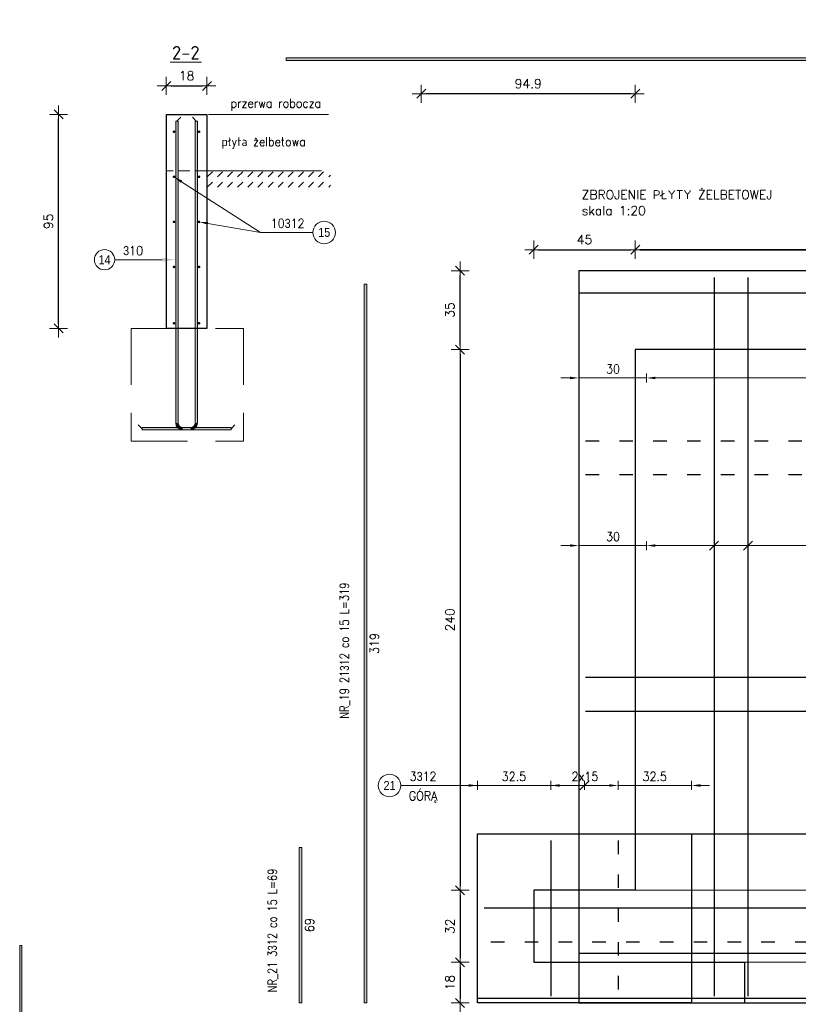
# Model space of a CAD drawing. Extents: x 72518 to 104580, y -134755 to -121361.
# Tile 13 of 47: x 80139 to 83594, y -132560 to -128189. Entities that reach past the tile are written whole.
import ezdxf
from ezdxf.enums import TextEntityAlignment as Align

# ---------------------------------------------------------------- set-up
doc = ezdxf.new("R2010")
doc.units = 0
doc.header["$LTSCALE"] = 5
doc.header["$MEASUREMENT"] = 0
for name, pattern in [('ACAD_ISO03W100', [30, 12, -18]), ('DASHED', [0.75, 0.5, -0.25]), ('HIDDEN', [0.375, 0.25, -0.125])]:
    doc.linetypes.add(name, pattern=pattern)
for name, color, linetype, lineweight in [('AutoCAD_Structural_Detailing_deskowanie', 2, 'Continuous', 30), ('AutoCAD_Structural_Detailing_kształt pręta', 7, 'Continuous', 13), ('AutoCAD_Structural_Detailing_opis kształtu pręta', 7, 'Continuous', 13), ('AutoCAD_Structural_Detailing_opis rozkładu', 7, 'Continuous', 13), ('AutoCAD_Structural_Detailing_pręt wyrzucony', 7, 'Continuous', 13), ('AutoCAD_Structural_Detailing_pręty punktowe', 7, 'Continuous', 40), ('AutoCAD_Structural_Detailing_rozkład powierzchniowy - pręty - dół', 7, 'Continuous', 30), ('AutoCAD_Structural_Detailing_rozkład powierzchniowy - pręty - góra', 7, 'Continuous', 30), ('AutoCAD_Structural_Detailing_symbole graficzne', 7, 'Continuous', 13), ('PS_DIM', 4, 'Continuous', 13), ('PS_HATCH', 251, 'Continuous', 9), ('PS_POS', 1, 'Continuous', 15), ('PS_SOLID', 7, 'Continuous', 20)]:
    doc.layers.add(name, color=color, linetype=linetype, lineweight=lineweight)
doc.layers.add('AutoCAD_Structural_Detailing_kontur płyty', color=163, linetype='Continuous', plot=False)
doc.styles.add('marta', font='simplex.shx', dxfattribs={"width": 0.8})
doc.styles.add('marta_B', font='isocpeur.ttf')
doc.styles.add('r-gil', font='GIL_____.TTF', dxfattribs={"width": 0.9})
doc.styles.add('r-simplex', font='simplex.shx', dxfattribs={"width": 0.9})
doc.styles.add('styl2M', font='simplex.shx')
doc.styles.add('style1', font='simplex.shx')
doc.dimstyles.new('RBCT DIM 20_M', dxfattribs={"dimtxt": 40, "dimasz": 20, "dimexe": 20, "dimexo": 150, "dimgap": 25, "dimtad": 1, "dimdec": 1, "dimlfac": 0.1, "dimzin": 9, "dimdsep": 46, "dimtxsty": 'styl2M', "dimblk": 'dimznak', "dimcen": 40, "dimse1": 1, "dimse2": 1, "dimclrd": 8, "dimclre": 8, "dimclrt": 4, "dimadec": 0, "dimazin": 0, "dimtfac": 1, "dimtdec": 1, "dimtix": 1, "dimtmove": 2, "dimatfit": 3, "dimldrblk": 'dimznak', "dimfxl": 5, "dimfxlon": 1, "dimarcsym": 0})

# ---------------------------------------------------------------- blocks, each defined once
blk = doc.blocks.new('dimznak')
at = {"color": 0}
for points in [[(-2, 0), (2, 0)], [(0, 2), (0, -2)]]:
    blk.add_lwpolyline(points, dxfattribs=at)
at = {"color": 3}
blk.add_lwpolyline([(1, 1), (-1, -1)], dxfattribs=at)
blk = doc.blocks.new('*D38')
at = {"layer": 'Defpoints', "color": 0, "transparency": 16777216}
for p in [(82870.4, -129653.5), (82093, -132053.5), (82870.4, -132053.5)]:
    blk.add_point(p, dxfattribs=at)
at = {"layer": 'PS_DIM', "color": 8, "lineweight": -2, "transparency": 16777216}
blk.add_line((82093, -129673.5), (82093, -132033.5), dxfattribs=at)
at = {"layer": 'PS_DIM', "color": 8, "lineweight": -2, "transparency": 16777216, "xscale": 20, "yscale": 20, "zscale": 20}
for p, rotation in [((82093, -129653.5), 90), ((82093, -132053.5), 270)]:
    blk.add_blockref('dimznak', p, dxfattribs=dict(at, rotation=rotation))
at = {"layer": 'PS_DIM', "color": 4, "transparency": 16777216, "insert": (82048, -130853.5), "char_height": 40, "attachment_point": 5, "rotation": 90, "style": 'styl2M', "bg_fill": 3, "box_fill_scale": 1.25, "bg_fill_color": 256, "bg_fill_true_color": 13158600, "bg_fill_transparency": 0}
blk.add_mtext('240', dxfattribs=at)
blk = doc.blocks.new('*D39')
at = {"layer": 'Defpoints', "color": 0, "transparency": 16777216}
for p in [(82870.4, -132053.5), (82093, -132373.5), (82420.4, -132373.5)]:
    blk.add_point(p, dxfattribs=at)
at = {"layer": 'PS_DIM', "color": 8, "lineweight": -2, "transparency": 16777216}
blk.add_line((82093, -132073.5), (82093, -132353.5), dxfattribs=at)
at = {"layer": 'PS_DIM', "color": 8, "lineweight": -2, "transparency": 16777216, "xscale": 20, "yscale": 20, "zscale": 20}
for p, rotation in [((82093, -132053.5), 90), ((82093, -132373.5), 270)]:
    blk.add_blockref('dimznak', p, dxfattribs=dict(at, rotation=rotation))
at = {"layer": 'PS_DIM', "color": 4, "transparency": 16777216, "insert": (82048, -132213.5), "char_height": 40, "attachment_point": 5, "rotation": 90, "style": 'styl2M', "bg_fill": 3, "box_fill_scale": 1.25, "bg_fill_color": 256, "bg_fill_true_color": 13158600, "bg_fill_transparency": 0}
blk.add_mtext('32', dxfattribs=at)
blk = doc.blocks.new('*D40')
at = {"layer": 'Defpoints', "color": 0, "transparency": 16777216}
for p in [(82420.4, -132373.5), (82093, -132553.5), (83405.4, -132553.5)]:
    blk.add_point(p, dxfattribs=at)
at = {"layer": 'PS_DIM', "color": 8, "lineweight": -2, "transparency": 16777216}
blk.add_line((82093, -132393.5), (82093, -132533.5), dxfattribs=at)
at = {"layer": 'PS_DIM', "color": 8, "lineweight": -2, "transparency": 16777216, "xscale": 20, "yscale": 20, "zscale": 20}
for p, rotation in [((82093, -132373.5), 90), ((82093, -132553.5), 270)]:
    blk.add_blockref('dimznak', p, dxfattribs=dict(at, rotation=rotation))
at = {"layer": 'PS_DIM', "color": 4, "transparency": 16777216, "insert": (82048, -132463.5), "char_height": 40, "attachment_point": 5, "rotation": 90, "style": 'styl2M', "bg_fill": 3, "box_fill_scale": 1.25, "bg_fill_color": 256, "bg_fill_true_color": 13158600, "bg_fill_transparency": 0}
blk.add_mtext('18', dxfattribs=at)
blk = doc.blocks.new('*D42')
at = {"layer": 'Defpoints', "color": 0, "transparency": 16777216}
for p in [(83355.4, -132553.5), (85485.4, -132553.5), (83355.4, -133035.8)]:
    blk.add_point(p, dxfattribs=at)
at = {"layer": 'PS_DIM', "color": 8, "lineweight": -2, "transparency": 16777216}
blk.add_line((85465.4, -133035.8), (83375.4, -133035.8), dxfattribs=at)
at = {"layer": 'PS_DIM', "color": 8, "lineweight": -2, "transparency": 16777216, "xscale": 20, "yscale": 20, "zscale": 20, "rotation": 180}
blk.add_blockref('dimznak', (83355.4, -133035.8), dxfattribs=at)
at = {"layer": 'PS_DIM', "color": 8, "lineweight": -2, "transparency": 16777216, "xscale": 20, "yscale": 20, "zscale": 20}
blk.add_blockref('dimznak', (85485.4, -133035.8), dxfattribs=at)
at = {"layer": 'PS_DIM', "color": 4, "transparency": 16777216, "insert": (84420.4, -132990.8), "char_height": 40, "attachment_point": 5, "style": 'styl2M', "bg_fill": 3, "box_fill_scale": 1.25, "bg_fill_color": 256, "bg_fill_true_color": 13158600, "bg_fill_transparency": 0}
blk.add_mtext('213', dxfattribs=at)
blk = doc.blocks.new('*D43')
at = {"layer": 'Defpoints', "color": 0, "transparency": 16777216}
for p in [(82420.4, -132373.5), (83355.4, -132553.5), (82420.4, -133035.8)]:
    blk.add_point(p, dxfattribs=at)
at = {"layer": 'PS_DIM', "color": 8, "lineweight": -2, "transparency": 16777216}
blk.add_line((83335.4, -133035.8), (82440.4, -133035.8), dxfattribs=at)
at = {"layer": 'PS_DIM', "color": 8, "lineweight": -2, "transparency": 16777216, "xscale": 20, "yscale": 20, "zscale": 20, "rotation": 180}
blk.add_blockref('dimznak', (82420.4, -133035.8), dxfattribs=at)
at = {"layer": 'PS_DIM', "color": 8, "lineweight": -2, "transparency": 16777216, "xscale": 20, "yscale": 20, "zscale": 20}
blk.add_blockref('dimznak', (83355.4, -133035.8), dxfattribs=at)
at = {"layer": 'PS_DIM', "color": 4, "transparency": 16777216, "insert": (82887.9, -132990.8), "char_height": 40, "attachment_point": 5, "style": 'styl2M', "bg_fill": 3, "box_fill_scale": 1.25, "bg_fill_color": 256, "bg_fill_true_color": 13158600, "bg_fill_transparency": 0}
blk.add_mtext('93.5', dxfattribs=at)
blk = doc.blocks.new('*D44')
at = {"layer": 'Defpoints', "color": 0, "transparency": 16777216}
for p in [(82870.4, -129210.3), (82420.4, -132053.5), (82870.4, -132053.5)]:
    blk.add_point(p, dxfattribs=at)
at = {"layer": 'PS_DIM', "color": 8, "lineweight": -2, "transparency": 16777216}
blk.add_line((82440.4, -129210.3), (82850.4, -129210.3), dxfattribs=at)
at = {"layer": 'PS_DIM', "color": 8, "lineweight": -2, "transparency": 16777216, "xscale": 20, "yscale": 20, "zscale": 20, "rotation": 180}
blk.add_blockref('dimznak', (82420.4, -129210.3), dxfattribs=at)
at = {"layer": 'PS_DIM', "color": 8, "lineweight": -2, "transparency": 16777216, "xscale": 20, "yscale": 20, "zscale": 20}
blk.add_blockref('dimznak', (82870.4, -129210.3), dxfattribs=at)
at = {"layer": 'PS_DIM', "color": 4, "transparency": 16777216, "insert": (82645.4, -129165.3), "char_height": 40, "attachment_point": 5, "style": 'styl2M', "bg_fill": 3, "box_fill_scale": 1.25, "bg_fill_color": 256, "bg_fill_true_color": 13158600, "bg_fill_transparency": 0}
blk.add_mtext('45', dxfattribs=at)
blk = doc.blocks.new('*D45')
at = {"layer": 'Defpoints', "color": 0, "transparency": 16777216}
for p in [(85970.4, -129210.3), (85970.4, -129653.5), (82870.4, -132053.5)]:
    blk.add_point(p, dxfattribs=at)
at = {"layer": 'PS_DIM', "color": 8, "lineweight": -2, "transparency": 16777216}
blk.add_line((82890.4, -129210.3), (85950.4, -129210.3), dxfattribs=at)
at = {"layer": 'PS_DIM', "color": 8, "lineweight": -2, "transparency": 16777216, "xscale": 20, "yscale": 20, "zscale": 20, "rotation": 180}
blk.add_blockref('dimznak', (82870.4, -129210.3), dxfattribs=at)
at = {"layer": 'PS_DIM', "color": 8, "lineweight": -2, "transparency": 16777216, "xscale": 20, "yscale": 20, "zscale": 20}
blk.add_blockref('dimznak', (85970.4, -129210.3), dxfattribs=at)
at = {"layer": 'PS_DIM', "color": 4, "transparency": 16777216, "insert": (84420.4, -129165.3), "char_height": 40, "attachment_point": 5, "style": 'styl2M', "bg_fill": 3, "box_fill_scale": 1.25, "bg_fill_color": 256, "bg_fill_true_color": 13158600, "bg_fill_transparency": 0}
blk.add_mtext('310', dxfattribs=at)
blk = doc.blocks.new('*D68')
at = {"layer": 'Defpoints', "color": 0, "transparency": 16777216}
for p in [(82093, -129303.5), (82870.4, -129303.5), (82870.4, -129653.5)]:
    blk.add_point(p, dxfattribs=at)
at = {"layer": 'PS_DIM', "color": 8, "lineweight": -2, "transparency": 16777216}
blk.add_line((82093, -129633.5), (82093, -129323.5), dxfattribs=at)
at = {"layer": 'PS_DIM', "color": 8, "lineweight": -2, "transparency": 16777216, "xscale": 20, "yscale": 20, "zscale": 20}
for p, rotation in [((82093, -129303.5), 90), ((82093, -129653.5), 270)]:
    blk.add_blockref('dimznak', p, dxfattribs=dict(at, rotation=rotation))
at = {"layer": 'PS_DIM', "color": 4, "transparency": 16777216, "insert": (82048, -129478.5), "char_height": 40, "attachment_point": 5, "rotation": 90, "style": 'styl2M', "bg_fill": 3, "box_fill_scale": 1.25, "bg_fill_color": 256, "bg_fill_true_color": 13158600, "bg_fill_transparency": 0}
blk.add_mtext('35', dxfattribs=at)
blk = doc.blocks.new('*D70')
at = {"layer": 'Defpoints', "color": 0, "transparency": 16777216}
for p in [(82870.4, -129210.3), (82870.4, -129653.5), (85970.4, -132053.5)]:
    blk.add_point(p, dxfattribs=at)
at = {"layer": 'PS_DIM', "color": 8, "lineweight": -2, "transparency": 16777216}
blk.add_line((85950.4, -129210.3), (82890.4, -129210.3), dxfattribs=at)
at = {"layer": 'PS_DIM', "color": 8, "lineweight": -2, "transparency": 16777216, "xscale": 20, "yscale": 20, "zscale": 20, "rotation": 180}
blk.add_blockref('dimznak', (82870.4, -129210.3), dxfattribs=at)
at = {"layer": 'PS_DIM', "color": 8, "lineweight": -2, "transparency": 16777216, "xscale": 20, "yscale": 20, "zscale": 20}
blk.add_blockref('dimznak', (85970.4, -129210.3), dxfattribs=at)
at = {"layer": 'PS_DIM', "color": 4, "transparency": 16777216, "insert": (84420.4, -129165.3), "char_height": 40, "attachment_point": 5, "style": 'styl2M', "bg_fill": 3, "box_fill_scale": 1.25, "bg_fill_color": 256, "bg_fill_true_color": 13158600, "bg_fill_transparency": 0}
blk.add_mtext('310', dxfattribs=at)
blk = doc.blocks.new('*D118')
at = {"layer": 'Defpoints', "color": 0, "transparency": 16777216}
for p in [(81920.9, -127832.7), (82870.4, -127832.7), (81920.9, -128518.1)]:
    blk.add_point(p, dxfattribs=at)
at = {"layer": 'PS_DIM', "color": 8, "lineweight": -2, "transparency": 16777216}
blk.add_line((82850.4, -128518.1), (81940.9, -128518.1), dxfattribs=at)
at = {"layer": 'PS_DIM', "color": 8, "lineweight": -2, "transparency": 16777216, "xscale": 20, "yscale": 20, "zscale": 20, "rotation": 180}
blk.add_blockref('dimznak', (81920.9, -128518.1), dxfattribs=at)
at = {"layer": 'PS_DIM', "color": 8, "lineweight": -2, "transparency": 16777216, "xscale": 20, "yscale": 20, "zscale": 20}
blk.add_blockref('dimznak', (82870.4, -128518.1), dxfattribs=at)
at = {"layer": 'PS_DIM', "color": 4, "transparency": 16777216, "insert": (82395.6, -128473.1), "char_height": 40, "attachment_point": 5, "style": 'styl2M', "bg_fill": 3, "box_fill_scale": 1.25, "bg_fill_color": 256, "bg_fill_true_color": 13158600, "bg_fill_transparency": 0}
blk.add_mtext('94.9', dxfattribs=at)
blk = doc.blocks.new('*D120')
at = {"layer": 'Defpoints', "color": 0, "transparency": 16777216}
for p in [(80969.5, -128483.4), (80789.5, -128610), (80969.5, -128610)]:
    blk.add_point(p, dxfattribs=at)
at = {"layer": 'PS_DIM', "color": 8, "lineweight": -2, "transparency": 16777216}
blk.add_line((80809.5, -128483.4), (80949.5, -128483.4), dxfattribs=at)
at = {"layer": 'PS_DIM', "color": 8, "lineweight": -2, "transparency": 16777216, "xscale": 20, "yscale": 20, "zscale": 20, "rotation": 180}
blk.add_blockref('dimznak', (80789.5, -128483.4), dxfattribs=at)
at = {"layer": 'PS_DIM', "color": 8, "lineweight": -2, "transparency": 16777216, "xscale": 20, "yscale": 20, "zscale": 20}
blk.add_blockref('dimznak', (80969.5, -128483.4), dxfattribs=at)
at = {"layer": 'PS_DIM', "color": 4, "transparency": 16777216, "insert": (80879.5, -128438.4), "char_height": 40, "attachment_point": 5, "style": 'styl2M', "bg_fill": 3, "box_fill_scale": 1.25, "bg_fill_color": 256, "bg_fill_true_color": 13158600, "bg_fill_transparency": 0}
blk.add_mtext('18', dxfattribs=at)
blk = doc.blocks.new('*D146')
at = {"layer": 'Defpoints', "color": 0, "transparency": 16777216}
for p in [(80311.5, -128610), (80789.5, -128610), (80789.5, -129560)]:
    blk.add_point(p, dxfattribs=at)
at = {"layer": 'PS_DIM', "color": 8, "lineweight": -2, "transparency": 16777216}
blk.add_line((80311.5, -129540), (80311.5, -128630), dxfattribs=at)
at = {"layer": 'PS_DIM', "color": 8, "lineweight": -2, "transparency": 16777216, "xscale": 20, "yscale": 20, "zscale": 20}
for p, rotation in [((80311.5, -128610), 90), ((80311.5, -129560), 270)]:
    blk.add_blockref('dimznak', p, dxfattribs=dict(at, rotation=rotation))
at = {"layer": 'PS_DIM', "color": 4, "transparency": 16777216, "insert": (80266.5, -129085), "char_height": 40, "attachment_point": 5, "rotation": 90, "style": 'styl2M', "bg_fill": 3, "box_fill_scale": 1.25, "bg_fill_color": 256, "bg_fill_true_color": 13158600, "bg_fill_transparency": 0}
blk.add_mtext('95', dxfattribs=at)

msp = doc.modelspace()

# ---------------------------------------------------------------- hatches: boundary and pattern name
at = {"layer": 'AutoCAD_Structural_Detailing_kształt pręta'}
for points in [[(80841.53, -129979.99), (80831.53, -129979.99), (80831.53, -128639.99), (80841.53, -128639.99)], [(80927.53, -129979.99), (80917.53, -129979.99), (80917.53, -128639.99), (80927.53, -128639.99)], [(80682.53, -130009.99), (80682.53, -129999.99), (80897.53, -129999.99), (80897.53, -130009.99)], [(81076.53, -129999.99), (81076.53, -130009.99), (80861.53, -130009.99), (80861.53, -129999.99)]]:
    msp.add_hatch(color=161, dxfattribs=at).paths.add_polyline_path(points, flags=0)
h = msp.add_hatch(color=161, dxfattribs=at)
edge = h.paths.add_edge_path(flags=0)
edge.add_line((80831.53, -129979.99), (80841.53, -129979.99))
edge.add_arc((80861.53, -129979.99), 20, 180, 270)
edge.add_line((80861.53, -129999.99), (80861.53, -130009.99))
edge.add_arc((80861.53, -129979.99), 30, 540, 630, ccw=False)
h = msp.add_hatch(color=161, dxfattribs=at)
edge = h.paths.add_edge_path(flags=0)
edge.add_line((80897.53, -130009.99), (80897.53, -129999.99))
edge.add_arc((80897.53, -129979.99), 20, -90, 0)
edge.add_line((80917.53, -129979.99), (80927.53, -129979.99))
edge.add_arc((80897.53, -129979.99), 30, 270, 360, ccw=False)
at = {"layer": 'AutoCAD_Structural_Detailing_opis rozkładu'}
for points in [[(80823.4, -128886.88), (80853.94, -128913.33), (80860.11, -128903.74)], [(80934.83, -129086.88), (80973.27, -129099.29), (80975.21, -129088.06)]]:
    msp.add_hatch(color=8, dxfattribs=at).paths.add_polyline_path(points, flags=0)
at = {"layer": 'AutoCAD_Structural_Detailing_pręt wyrzucony'}
for points in [[(81667.35, -129363.53), (81679.35, -129363.53), (81679.35, -132553.53), (81667.35, -132553.53)], [(81378.96, -131863.53), (81390.96, -131863.53), (81390.96, -132553.53), (81378.96, -132553.53)], [(80148.74, -133639.43), (80138.74, -133639.43), (80138.74, -132299.43), (80148.74, -132299.43)]]:
    msp.add_hatch(color=6, dxfattribs=at).paths.add_polyline_path(points, flags=0)
at = {"layer": 'AutoCAD_Structural_Detailing_pręty punktowe'}
h = msp.add_hatch(color=1, dxfattribs=at)
edge = h.paths.add_edge_path(flags=0)
edge.add_arc((80823.4, -128686.88), 6, 0, 360, ccw=False)
h = msp.add_hatch(color=1, dxfattribs=at)
edge = h.paths.add_edge_path(flags=0)
edge.add_arc((80934.83, -128686.88), 6, 0, 360, ccw=False)
h = msp.add_hatch(color=1, dxfattribs=at)
edge = h.paths.add_edge_path(flags=0)
edge.add_arc((80823.4, -128886.88), 6, 0, 360, ccw=False)
h = msp.add_hatch(color=1, dxfattribs=at)
edge = h.paths.add_edge_path(flags=0)
edge.add_arc((80934.83, -128886.88), 6, 0, 360, ccw=False)
h = msp.add_hatch(color=1, dxfattribs=at)
edge = h.paths.add_edge_path(flags=0)
edge.add_arc((80823.4, -129086.88), 6, 0, 360, ccw=False)
h = msp.add_hatch(color=1, dxfattribs=at)
edge = h.paths.add_edge_path(flags=0)
edge.add_arc((80934.83, -129086.88), 6, 0, 360, ccw=False)
h = msp.add_hatch(color=1, dxfattribs=at)
edge = h.paths.add_edge_path(flags=0)
edge.add_arc((80823.4, -129286.88), 6, 0, 360, ccw=False)
h = msp.add_hatch(color=1, dxfattribs=at)
edge = h.paths.add_edge_path(flags=0)
edge.add_arc((80934.83, -129286.88), 6, 0, 360, ccw=False)
h = msp.add_hatch(color=1, dxfattribs=at)
edge = h.paths.add_edge_path(flags=0)
edge.add_arc((80823.4, -129536.88), 6, 0, 360, ccw=False)
h = msp.add_hatch(color=1, dxfattribs=at)
edge = h.paths.add_edge_path(flags=0)
edge.add_arc((80934.83, -129536.88), 6, 0, 360, ccw=False)
at = {"layer": 'PS_HATCH'}
h = msp.add_hatch(dxfattribs=at)
h.set_pattern_fill('DASH', color=252, scale=10, angle=45)
h.set_pattern_definition([(45, (33959.687, -14164.794), (4e-15, 44.901281), [31.75, -31.75])])
h.paths.add_polyline_path([(81518.06, -128939.99), (81518.06, -128859.99), (80969.53, -128859.99), (80969.53, -128939.99)])

# ---------------------------------------------------------------- linework, layer by layer
at = {"layer": 'AutoCAD_Structural_Detailing_deskowanie'}
msp.add_lwpolyline([(80789.53, -128609.99), (80969.53, -128609.99), (80969.53, -129559.99), (80789.53, -129559.99)], close=True, dxfattribs=at)
at = {"layer": 'AutoCAD_Structural_Detailing_deskowanie', "color": 1}
msp.add_lwpolyline([(85485.38, -132553.53), (85485.38, -132373.53), (86420.38, -132373.53), (86420.38, -132053.53), (85970.38, -132053.53), (85970.38, -129653.53), (82870.38, -129653.53), (82870.38, -132053.53), (82420.38, -132053.53), (82420.38, -132373.53), (83355.38, -132373.53), (83355.38, -132553.53), (85485.38, -132553.53), (85485.38, -132373.53)], dxfattribs=at)
at = {"layer": 'AutoCAD_Structural_Detailing_kształt pręta', "color": 161}
for p, q in [((80831.53, -129979.99), (80831.53, -128639.99)), ((80831.53, -128639.99), (80841.53, -128639.99)), ((80841.53, -129979.99), (80841.53, -128639.99)), ((80917.53, -129979.99), (80917.53, -128639.99)), ((80917.53, -128639.99), (80927.53, -128639.99)), ((80927.53, -129979.99), (80927.53, -128639.99)), ((80682.53, -129999.99), (80897.53, -129999.99)), ((80682.53, -129999.99), (80682.53, -130009.99)), ((80682.53, -130009.99), (80897.53, -130009.99)), ((81076.53, -129999.99), (80861.53, -129999.99)), ((81076.53, -130009.99), (80861.53, -130009.99)), ((81076.53, -130009.99), (81076.53, -129999.99))]:
    msp.add_line(p, q, dxfattribs=at)
at = {"layer": 'AutoCAD_Structural_Detailing_kształt pręta', "color": 1, "lineweight": 0}
for p, q in [((80682.53, -130004.99), (80665.03, -129987.49)), ((81076.53, -130004.99), (81094.03, -129987.49))]:
    msp.add_line(p, q, dxfattribs=at)
at = {"layer": 'AutoCAD_Structural_Detailing_kształt pręta', "color": 161}
for centre, radius, start, end in [((80861.53, -129979.99), 30, 180, 270), ((80861.53, -129979.99), 20, 180, 270), ((80897.53, -129979.99), 20, 270, 360), ((80897.53, -129979.99), 30, 270, 0)]:
    msp.add_arc(centre, radius, start, end, dxfattribs=at)
at = {"layer": 'AutoCAD_Structural_Detailing_opis rozkładu', "color": 8}
for q in [(80857.03, -128908.53), (80974.24, -129093.67), (81440.43, -129133.8)]:
    msp.add_line((81206.84, -129133.8), q, dxfattribs=at)
at = {"layer": 'AutoCAD_Structural_Detailing_opis rozkładu', "color": 8, "lineweight": 18}
for centre in [(81490.43, -129133.8), (81780.21, -131588.6)]:
    msp.add_circle(centre, 50, dxfattribs=at)
at = {"layer": 'AutoCAD_Structural_Detailing_pręt wyrzucony', "color": 6}
for p, q in [((81320.88, -128358.53), (81320.88, -128370.53)), ((81667.35, -129363.53), (81667.35, -132553.53)), ((81679.35, -129363.53), (81667.35, -129363.53)), ((81679.35, -129363.53), (81679.35, -132553.53)), ((81378.96, -131863.53), (81378.96, -132553.53)), ((81390.96, -131863.53), (81378.96, -131863.53)), ((81390.96, -131863.53), (81390.96, -132553.53)), ((80138.74, -133639.43), (80138.74, -132299.43)), ((80138.74, -132299.43), (80148.74, -132299.43)), ((80148.74, -133639.43), (80148.74, -132299.43)), ((81390.96, -132553.53), (81378.96, -132553.53)), ((81679.35, -132553.53), (81667.35, -132553.53))]:
    msp.add_line(p, q, dxfattribs=at)
at = {"layer": 'AutoCAD_Structural_Detailing_symbole graficzne', "color": 0, "lineweight": 0}
msp.add_line((80807.12, -128378.3), (80945.12, -128378.3), dxfattribs=at)
at = {"layer": 'PS_POS', "linetype": 'HIDDEN', "ltscale": 30}
msp.add_line((81014.53, -128609.99), (80969.53, -128609.99), dxfattribs=at)
at = {"layer": 'PS_POS'}
for p, q in [((81014.53, -128609.99), (81509.13, -128609.99)), ((80969.53, -128859.99), (81478.59, -128859.99))]:
    msp.add_line(p, q, dxfattribs=at)
at = {"layer": 'PS_SOLID', "color": 8, "linetype": 'DASHED', "ltscale": 20}
msp.add_line((80969.53, -128859.99), (80789.53, -128859.99), dxfattribs=at)
at = {"layer": 'PS_SOLID', "color": 8, "linetype": 'DASHED', "ltscale": 100}
for p, q in [((80632.89, -129559.99), (81131.72, -129559.99)), ((80632.89, -129559.99), (80632.89, -130059.99)), ((81131.72, -129559.99), (81131.72, -130059.99)), ((80632.89, -130059.99), (81131.72, -130059.99))]:
    msp.add_line(p, q, dxfattribs=at)

# ---------------------------------------------------------------- texts
at = {"layer": 'AutoCAD_Structural_Detailing_opis rozkładu', "color": 3, "char_height": 40, "attachment_point": 5}
for s, insert, style in [('10\\Fdiam;3\\Fsimplex.shx;12 ', (81327.86, -129093.8), 'r-simplex'), ('15', (81490.43, -129133.8), 'r-gil'), ('3\\Fdiam;3\\Fsimplex.shx;12 ', (81929.06, -131548.6), 'r-simplex'), ('21', (81780.21, -131588.6), 'r-gil')]:
    msp.add_mtext(s, dxfattribs=dict(at, insert=insert, style=style))
at = {"layer": 'AutoCAD_Structural_Detailing_pręt wyrzucony', "color": 4, "char_height": 40, "attachment_point": 5, "style": 'r-simplex'}
for s, insert in [('przerwa robocza', (81275.49, -128566.71)), ('płyta żelbetowa ', (81221.74, -128736.71))]:
    msp.add_mtext(s, dxfattribs=dict(at, insert=insert))
at = {"layer": 'AutoCAD_Structural_Detailing_pręt wyrzucony', "color": 3, "char_height": 40, "attachment_point": 5, "rotation": 90, "style": 'marta'}
for s, insert in [('NR_19 21\\Fdiam;3\\Fsimplex.shx;12 co 15 L=319 ', (81581.65, -130990.27)), ('NR_21 3\\Fdiam;3\\Fsimplex.shx;12 co 15 L=69 ', (81261.94, -132232.28))]:
    msp.add_mtext(s, dxfattribs=dict(at, insert=insert))
at = {"layer": 'AutoCAD_Structural_Detailing_pręt wyrzucony', "color": 4, "char_height": 40, "attachment_point": 5, "rotation": 90, "style": 'r-simplex'}
for s, insert in [('319', (81713.35, -130958.53)), ('69', (81424.96, -132208.53))]:
    msp.add_mtext(s, dxfattribs=dict(at, insert=insert))
at = {"layer": 'AutoCAD_Structural_Detailing_symbole graficzne', "color": 2, "style": 'style1'}
for s, p in [('ZBROJENIE PŁYTY ŻELBETOWEJ', (82633.01, -128998.16)), ('skala 1:20', (82633.01, -129068.88))]:
    msp.add_text(s, height=40, dxfattribs=at).set_placement(p, align=Align.BOTTOM_LEFT)
at = {"layer": 'AutoCAD_Structural_Detailing_symbole graficzne', "color": 2, "insert": (80876.12, -128336.3), "char_height": 60, "attachment_point": 5, "style": 'marta_B'}
msp.add_mtext('2-2', dxfattribs=at)

# ---------------------------------------------------------------- dimensions: what is measured, and where the dimension line sits
at = {"layer": 'PS_DIM'}
dim = msp.add_linear_dim(base=(81920.87603017, -128518.07799558), p1=(82870.37603017, -127832.72447624), p2=(81920.87603017, -127832.72447624), dimstyle='RBCT DIM 20_M', override={"dimtfill": 1}, dxfattribs=at)
dim.commit()
dim.dimension.update_dxf_attribs({"geometry": '*D118', "text_midpoint": (82395.62603017, -128473.07799558)})

# ---------------------------------------------------------------- next in the draw order: hatches: boundary and pattern name
at = {"layer": 'AutoCAD_Structural_Detailing_pręt wyrzucony'}
msp.add_hatch(color=6, dxfattribs=at).paths.add_polyline_path([(81320.88, -128370.53), (81320.88, -128358.53), (87720.88, -128358.53), (87720.88, -128370.53)], flags=0)

# ---------------------------------------------------------------- next in the draw order: linework, layer by layer
at = {"layer": 'AutoCAD_Structural_Detailing_pręt wyrzucony', "color": 6}
for p, q in [((81320.88, -128358.53), (87720.88, -128358.53)), ((81320.88, -128370.53), (87720.88, -128370.53))]:
    msp.add_line(p, q, dxfattribs=at)

# ---------------------------------------------------------------- next in the draw order: dimensions: what is measured, and where the dimension line sits
at = {"layer": 'PS_DIM'}
dim = msp.add_linear_dim(base=(80969.53, -128483.43), p1=(80789.53, -128609.99), p2=(80969.53, -128609.99), dimstyle='RBCT DIM 20_M', override={"dimtfill": 1}, dxfattribs=at)
dim.commit()
dim.dimension.update_dxf_attribs({"geometry": '*D120', "text_midpoint": (80879.53, -128438.43)})
dim = msp.add_linear_dim(base=(82093.01, -132053.53), p1=(82870.38, -129653.53), p2=(82870.38, -132053.53), angle=270, dimstyle='RBCT DIM 20_M', override={"dimtfill": 1}, dxfattribs=at)
dim.commit()
dim.dimension.update_dxf_attribs({"geometry": '*D38', "text_midpoint": (82048.01, -130853.53)})

# ---------------------------------------------------------------- next in the draw order: hatches: boundary and pattern name
at = {"layer": 'AutoCAD_Structural_Detailing_opis rozkładu'}
msp.add_hatch(color=8, dxfattribs=at).paths.add_polyline_path([(82170.63, -131588.6), (82130.63, -131582.9), (82130.63, -131594.31)], flags=0)

# ---------------------------------------------------------------- next in the draw order: linework, layer by layer
at = {"layer": 'AutoCAD_Structural_Detailing_kształt pręta', "color": 1, "lineweight": 0}
for p, q in [((80836.53, -128639.99), (80854.03, -128622.49)), ((80922.53, -128639.99), (80905.03, -128622.49))]:
    msp.add_line(p, q, dxfattribs=at)
at = {"layer": 'AutoCAD_Structural_Detailing_opis rozkładu', "color": 8}
for p, q in [((81830.21, -131588.6), (82170.63, -131588.6)), ((82090.63, -131588.6), (82130.63, -131588.6)), ((82170.63, -131568.6), (82170.63, -131608.6))]:
    msp.add_line(p, q, dxfattribs=at)

# ---------------------------------------------------------------- next in the draw order: texts
at = {"layer": 'AutoCAD_Structural_Detailing_opis rozkładu', "color": 3, "insert": (81929.06, -131639.56), "char_height": 40, "attachment_point": 5, "style": 'r-simplex'}
msp.add_mtext('GÓRĄ', dxfattribs=at)

# ---------------------------------------------------------------- next in the draw order: dimensions: what is measured, and where the dimension line sits
at = {"layer": 'PS_DIM'}
for base, p1, p2, angle, picture, middle in [((80311.54, -128609.99), (80789.53, -129559.99), (80789.53, -128609.99), 90, '*D146', (80266.54, -129084.99)), ((82093.01, -132373.53), (82870.38, -132053.53), (82420.38, -132373.53), 270, '*D39', (82048.01, -132213.53))]:
    dim = msp.add_linear_dim(base=base, p1=p1, p2=p2, angle=angle, dimstyle='RBCT DIM 20_M', override={"dimtfill": 1}, dxfattribs=at)
    dim.commit()
    dim.dimension.update_dxf_attribs({"geometry": picture, "text_midpoint": middle})

# ---------------------------------------------------------------- next in the draw order: hatches: boundary and pattern name
at = {"layer": 'AutoCAD_Structural_Detailing_opis kształtu pręta'}
msp.add_hatch(color=8, dxfattribs=at).paths.add_polyline_path([(80831.53, -129254.83), (80771.53, -129246.28), (80771.53, -129263.38)], flags=0)

# ---------------------------------------------------------------- next in the draw order: linework, layer by layer
at = {"layer": 'AutoCAD_Structural_Detailing_opis kształtu pręta', "color": 8}
msp.add_line((80560.31, -129254.83), (80771.53, -129254.83), dxfattribs=at)
at = {"layer": 'AutoCAD_Structural_Detailing_opis kształtu pręta', "lineweight": 18}
msp.add_circle((80515.31, -129254.83), 45, dxfattribs=at)
at = {"layer": 'AutoCAD_Structural_Detailing_rozkład powierzchniowy - pręty - dół', "color": 31}
msp.add_line((86640.13, -132133.53), (82200.63, -132133.53), dxfattribs=at)
at = {"layer": 'AutoCAD_Structural_Detailing_rozkład powierzchniowy - pręty - góra', "color": 31, "linetype": 'ACAD_ISO03W100'}
msp.add_line((86640.13, -132283.53), (82200.63, -132283.53), dxfattribs=at)

# ---------------------------------------------------------------- next in the draw order: texts
at = {"layer": 'AutoCAD_Structural_Detailing_opis kształtu pręta', "insert": (80515.31, -129254.83), "char_height": 40, "attachment_point": 5, "style": 'r-gil'}
msp.add_mtext('14', dxfattribs=at)
at = {"layer": 'AutoCAD_Structural_Detailing_opis kształtu pręta', "color": 3, "insert": (80642.02, -129214.83), "char_height": 40, "attachment_point": 5, "style": 'r-simplex'}
msp.add_mtext('\\Fdiam;3\\Fsimplex.shx;10  ', dxfattribs=at)

# ---------------------------------------------------------------- next in the draw order: dimensions: what is measured, and where the dimension line sits
at = {"layer": 'PS_DIM'}
dim = msp.add_linear_dim(base=(82870.38, -129210.35), p1=(82420.38, -132053.53), p2=(82870.38, -132053.53), dimstyle='RBCT DIM 20_M', override={"dimtfill": 1}, dxfattribs=at)
dim.commit()
dim.dimension.update_dxf_attribs({"geometry": '*D44', "text_midpoint": (82645.38, -129165.35)})
dim = msp.add_linear_dim(base=(82093.01, -132553.53), p1=(82420.38, -132373.53), p2=(83405.38, -132553.53), angle=270, dimstyle='RBCT DIM 20_M', override={"dimtfill": 1}, dxfattribs=at)
dim.commit()
dim.dimension.update_dxf_attribs({"geometry": '*D40', "text_midpoint": (82048.01, -132463.53)})

# ---------------------------------------------------------------- next in the draw order: hatches: boundary and pattern name
at = {"layer": 'AutoCAD_Structural_Detailing_opis rozkładu'}
for points in [[(82620.38, -129779.68), (82580.38, -129773.98), (82580.38, -129785.38)], [(82620.38, -130523.8), (82580.38, -130518.1), (82580.38, -130529.51)], [(82495.38, -131588.6), (82535.38, -131594.31), (82535.38, -131582.9)], [(82795.38, -131588.6), (82755.38, -131582.9), (82755.38, -131594.31)]]:
    msp.add_hatch(color=8, dxfattribs=at).paths.add_polyline_path(points, flags=0)

# ---------------------------------------------------------------- next in the draw order: linework, layer by layer
at = {"layer": 'AutoCAD_Structural_Detailing_deskowanie', "lineweight": 20}
for p, q in [((82620.38, -131803.53), (82620.38, -129303.53)), ((82170.63, -132373.53), (82170.63, -131803.53)), ((82170.63, -131803.53), (82620.38, -131803.53))]:
    msp.add_line(p, q, dxfattribs=at)
at = {"layer": 'AutoCAD_Structural_Detailing_kontur płyty', "color": 0}
for p, q in [((82170.63, -132553.53), (82170.63, -131803.53)), ((82170.63, -132553.53), (82170.63, -131803.53)), ((82170.63, -132533.53), (82170.63, -131803.53)), ((82170.63, -132533.53), (82170.63, -131803.53)), ((82170.63, -132533.53), (82170.63, -131803.53)), ((82620.38, -132333.53), (86220.38, -132333.53)), ((82620.38, -132333.53), (86220.38, -132333.53))]:
    msp.add_line(p, q, dxfattribs=at)
at = {"layer": 'AutoCAD_Structural_Detailing_opis rozkładu', "color": 8}
for p, q in [((82620.38, -129759.68), (82620.38, -129799.68)), ((82540.38, -129779.68), (82580.38, -129779.68)), ((82540.38, -130523.8), (82580.38, -130523.8)), ((82620.38, -130503.8), (82620.38, -130543.8)), ((82495.38, -131588.6), (82170.63, -131588.6)), ((82495.38, -131568.6), (82495.38, -131608.6)), ((82495.38, -131588.6), (82645.38, -131588.6)), ((82645.38, -131588.6), (82535.38, -131588.6)), ((82645.38, -131568.6), (82645.38, -131608.6)), ((82645.38, -131588.6), (82755.38, -131588.6)), ((82795.38, -131568.6), (82795.38, -131608.6))]:
    msp.add_line(p, q, dxfattribs=at)
at = {"layer": 'AutoCAD_Structural_Detailing_opis rozkładu', "color": 8, "lineweight": -2}
msp.add_line((82625.38, -131608.6), (82665.38, -131568.6), dxfattribs=at)

# ---------------------------------------------------------------- next in the draw order: texts
at = {"layer": 'AutoCAD_Structural_Detailing_opis rozkładu', "color": 3, "char_height": 40, "attachment_point": 7, "style": 'r-simplex'}
for s, insert in [('30', (82741.23, -130503.8)), ('32.5', (82278.14, -131568.6)), ('2x15', (82587.95, -131568.6))]:
    msp.add_mtext(s, dxfattribs=dict(at, insert=insert))

# ---------------------------------------------------------------- next in the draw order: dimensions: what is measured, and where the dimension line sits
at = {"layer": 'PS_DIM'}
for base, p1, p2, picture, middle in [((85970.38, -129210.35), (82870.38, -132053.53), (85970.38, -129653.53), '*D45', (84420.38, -129165.35)), ((83355.38, -133035.77), (85485.38, -132553.53), (83355.38, -132553.53), '*D42', (84420.38, -132990.77))]:
    dim = msp.add_linear_dim(base=base, p1=p1, p2=p2, dimstyle='RBCT DIM 20_M', override={"dimtfill": 1}, dxfattribs=at)
    dim.commit()
    dim.dimension.update_dxf_attribs({"geometry": picture, "text_midpoint": middle})

# ---------------------------------------------------------------- next in the draw order: linework, layer by layer
at = {"layer": 'AutoCAD_Structural_Detailing_deskowanie', "lineweight": 20}
msp.add_line((82620.38, -129303.53), (86220.38, -129303.53), dxfattribs=at)
at = {"layer": 'PS_DIM'}
for q in [(85970.38, -132053.53), (83120.38, -132053.53)]:
    msp.add_line((82870.38, -132053.53), q, dxfattribs=at)

# ---------------------------------------------------------------- next in the draw order: dimensions: what is measured, and where the dimension line sits
dim = msp.add_linear_dim(base=(82420.38, -133035.77), p1=(83355.38, -132553.53), p2=(82420.38, -132373.53), dimstyle='RBCT DIM 20_M', override={"dimtfill": 1}, dxfattribs=at)
dim.commit()
dim.dimension.update_dxf_attribs({"geometry": '*D43', "text_midpoint": (82887.88, -132990.77)})

# ---------------------------------------------------------------- next in the draw order: linework, layer by layer
at = {"layer": 'AutoCAD_Structural_Detailing_kontur płyty', "color": 0}
for p, q in [((86670.13, -132533.53), (82170.63, -132533.53)), ((86670.13, -132533.53), (82170.63, -132533.53)), ((86670.13, -132533.53), (82170.63, -132533.53)), ((83120.38, -132553.53), (82170.63, -132553.53)), ((83120.38, -132553.53), (82170.63, -132553.53)), ((82620.38, -132553.53), (86220.38, -132553.53)), ((82620.38, -132553.53), (86220.38, -132553.53))]:
    msp.add_line(p, q, dxfattribs=at)
at = {"layer": 'AutoCAD_Structural_Detailing_rozkład powierzchniowy - pręty - dół', "color": 31}
msp.add_line((82495.5, -131833.53), (82495.5, -132523.53), dxfattribs=at)
at = {"layer": 'AutoCAD_Structural_Detailing_rozkład powierzchniowy - pręty - góra', "color": 31, "linetype": 'ACAD_ISO03W100'}
msp.add_line((82795.38, -131833.53), (82795.38, -132523.53), dxfattribs=at)
at = {"layer": 'PS_SOLID', "color": 8, "linetype": 'Continuous', "ltscale": 100}
msp.add_line((83355.38, -132373.53), (85485.38, -132373.53), dxfattribs=at)

# ---------------------------------------------------------------- next in the draw order: dimensions: what is measured, and where the dimension line sits
at = {"layer": 'PS_DIM'}
dim = msp.add_linear_dim(base=(82093.01, -129303.53), p1=(82870.38, -129653.53), p2=(82870.38, -129303.53), angle=90, dimstyle='RBCT DIM 20_M', override={"dimtfill": 1}, dxfattribs=at)
dim.commit()
dim.dimension.update_dxf_attribs({"geometry": '*D68', "text_midpoint": (82048.01, -129478.53)})

# ---------------------------------------------------------------- next in the draw order: linework, layer by layer
at = {"layer": 'AutoCAD_Structural_Detailing_kontur płyty', "color": 0}
for p, q in [((82620.38, -129303.53), (82620.38, -132553.53)), ((82620.38, -129303.53), (82620.38, -132553.53)), ((82620.38, -129403.53), (82620.38, -132333.53)), ((82620.38, -129403.53), (82620.38, -132333.53))]:
    msp.add_line(p, q, dxfattribs=at)

# ---------------------------------------------------------------- next in the draw order: texts
at = {"layer": 'AutoCAD_Structural_Detailing_opis rozkładu', "color": 3, "insert": (82741.23, -129759.68), "char_height": 40, "attachment_point": 7, "style": 'r-simplex'}
msp.add_mtext('30', dxfattribs=at)

# ---------------------------------------------------------------- next in the draw order: dimensions: what is measured, and where the dimension line sits
at = {"layer": 'PS_DIM'}
dim = msp.add_linear_dim(base=(82870.38, -129210.35), p1=(85970.38, -132053.53), p2=(82870.38, -129653.53), angle=180, dimstyle='RBCT DIM 20_M', override={"dimtfill": 1}, dxfattribs=at)
dim.commit()
dim.dimension.update_dxf_attribs({"geometry": '*D70', "text_midpoint": (84420.38, -129165.35)})

# ---------------------------------------------------------------- next in the draw order: hatches: boundary and pattern name
at = {"layer": 'AutoCAD_Structural_Detailing_opis rozkładu'}
for points in [[(82920.38, -129779.68), (82960.38, -129785.38), (82960.38, -129773.98)], [(82920.38, -130523.8), (82960.38, -130529.51), (82960.38, -130518.1)], [(83120.38, -131588.6), (83160.38, -131594.31), (83160.38, -131582.9)]]:
    msp.add_hatch(color=8, dxfattribs=at).paths.add_polyline_path(points, flags=0)

# ---------------------------------------------------------------- next in the draw order: linework, layer by layer
at = {"layer": 'AutoCAD_Structural_Detailing_kontur płyty', "color": 0}
for p, q in [((86220.38, -129303.53), (82620.38, -129303.53)), ((86220.38, -129303.53), (82620.38, -129303.53)), ((86220.38, -129403.53), (82620.38, -129403.53)), ((86220.38, -129403.53), (82620.38, -129403.53)), ((82170.63, -131803.53), (83120.38, -131803.53)), ((82170.63, -131803.53), (83120.38, -131803.53)), ((82170.63, -131803.53), (86670.13, -131803.53)), ((82170.63, -131803.53), (86670.13, -131803.53)), ((82170.63, -131803.53), (86670.13, -131803.53)), ((83120.38, -131803.53), (83120.38, -132553.53)), ((83120.38, -131803.53), (83120.38, -132553.53))]:
    msp.add_line(p, q, dxfattribs=at)
at = {"layer": 'AutoCAD_Structural_Detailing_opis rozkładu', "color": 8}
for p, q in [((82920.38, -129799.68), (82920.38, -129759.68)), ((82920.38, -129779.68), (82620.38, -129779.68)), ((83070.38, -129779.68), (82960.38, -129779.68)), ((83220.38, -129779.68), (83070.38, -129779.68)), ((83370.38, -129779.68), (83220.38, -129779.68)), ((83520.38, -129779.68), (83370.38, -129779.68)), ((83670.38, -129779.68), (83520.38, -129779.68)), ((82920.38, -130523.8), (82620.38, -130523.8)), ((82920.38, -130543.8), (82920.38, -130503.8)), ((83070.38, -130523.8), (82960.38, -130523.8)), ((83220.38, -130523.8), (83070.38, -130523.8)), ((83220.38, -130543.8), (83220.38, -130503.8)), ((83370.38, -130523.8), (83220.38, -130523.8)), ((83370.38, -130543.8), (83370.38, -130503.8)), ((83520.38, -130523.8), (83370.38, -130523.8)), ((83670.38, -130523.8), (83520.38, -130523.8)), ((82795.38, -131588.6), (83120.38, -131588.6)), ((83120.38, -131568.6), (83120.38, -131608.6)), ((83200.38, -131588.6), (83160.38, -131588.6))]:
    msp.add_line(p, q, dxfattribs=at)
at = {"layer": 'AutoCAD_Structural_Detailing_opis rozkładu', "color": 8, "lineweight": -2}
for p, q in [((83240.38, -130503.8), (83200.38, -130543.8)), ((83390.38, -130503.8), (83350.38, -130543.8))]:
    msp.add_line(p, q, dxfattribs=at)
at = {"layer": 'AutoCAD_Structural_Detailing_rozkład powierzchniowy - pręty - dół', "color": 31}
for p, q in [((83220.38, -129333.53), (83220.38, -132523.53)), ((83370.38, -129333.53), (83370.38, -132523.53)), ((82650.38, -131108.53), (86190.38, -131108.53)), ((82650.38, -131258.53), (86190.38, -131258.53))]:
    msp.add_line(p, q, dxfattribs=at)
at = {"layer": 'AutoCAD_Structural_Detailing_rozkład powierzchniowy - pręty - góra', "color": 31, "linetype": 'ACAD_ISO03W100'}
for p, q in [((82650.38, -130058.53), (86190.38, -130058.53)), ((82650.38, -130208.53), (86190.38, -130208.53))]:
    msp.add_line(p, q, dxfattribs=at)

# ---------------------------------------------------------------- next in the draw order: texts
at = {"layer": 'AutoCAD_Structural_Detailing_opis rozkładu', "color": 3, "insert": (82903.02, -131568.6), "char_height": 40, "attachment_point": 7, "style": 'r-simplex'}
msp.add_mtext('32.5', dxfattribs=at)

doc.saveas('drawing.dxf')
